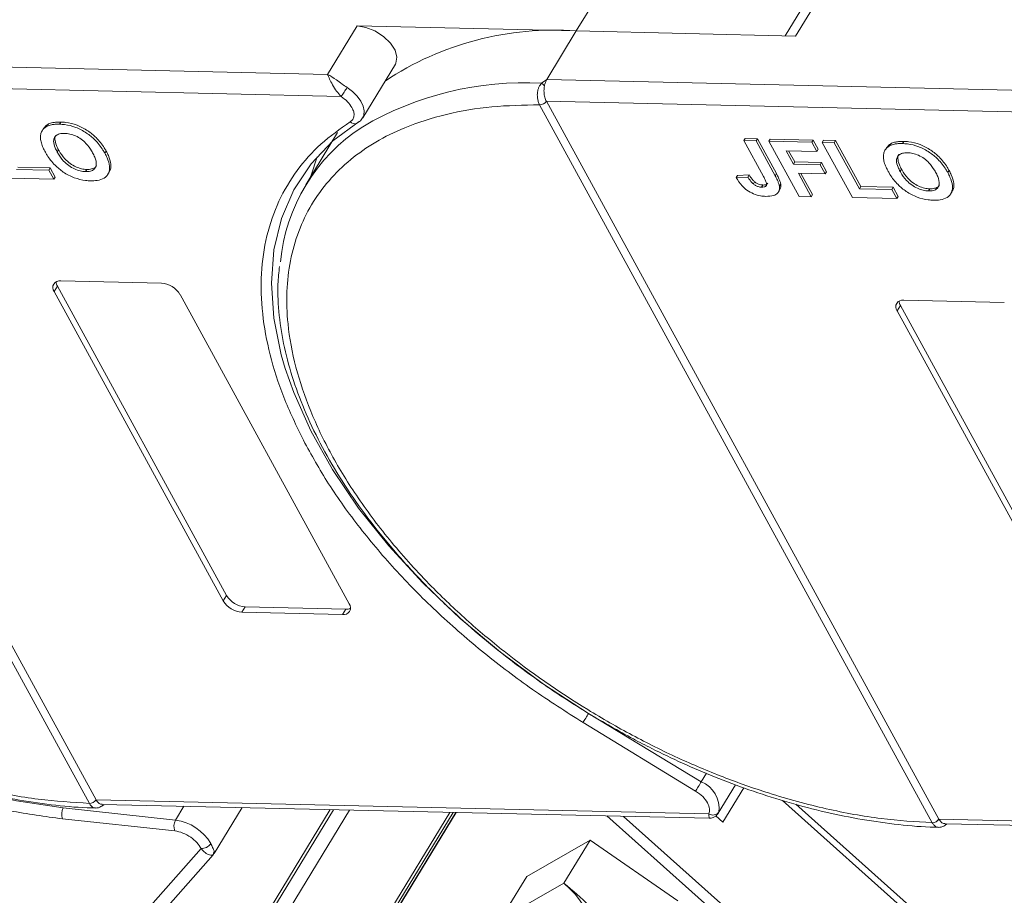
# Model space of a CAD drawing. Header units: millimetres. Extents: x -956 to 636, y -192 to 923.
# Tile 51 of 75: x 120 to 165, y 787 to 827. Entities that reach past the tile are written whole.
import ezdxf

# ---------------------------------------------------------------- set-up
doc = ezdxf.new("R2010")
doc.units = ezdxf.units.MM

msp = doc.modelspace()

# ---------------------------------------------------------------- linework, layer by layer
at = {"color": 7, "linetype": 'Continuous', "lineweight": 15}
for p, q in [((146.898, 828.78), (145.404, 826.325)), ((155.419, 826.095), (156.913, 828.55)), ((156.262, 828.274), (154.943, 826.106)), ((135.389, 826.555), (134.044, 824.345)), ((145.404, 826.325), (135.389, 826.555)), ((144.059, 824.115), (145.404, 826.325)), ((145.404, 826.325), (155.419, 826.095)), ((134.044, 824.345), (105.558, 824.999)), ((135.649, 822.359), (137.143, 824.814)), ((105.535, 824.003), (134.664, 823.335)), ((105.536, 824.002), (123.468, 791.224)), ((143.82, 823.946), (144.059, 824.115)), ((172.545, 823.462), (144.059, 824.115)), ((123.163, 791.057), (105.23, 823.835)), ((144.036, 823.12), (173.165, 822.451)), ((144.037, 823.119), (161.97, 790.341)), ((143.731, 822.952), (143.73, 822.953)), ((161.664, 790.174), (143.731, 822.952)), ((121.857, 822.167), (121.797, 822.069)), ((135.486, 822.196), (135.455, 822.156)), ((135.669, 822.396), (135.649, 822.359)), ((121.068, 821.87), (121.009, 821.772)), ((121.305, 822.082), (121.245, 821.983)), ((134.499, 821.69), (133.05, 819.308)), ((135.383, 822.106), (135.366, 822.099)), ((153.123, 821.417), (153.063, 821.319)), ((153.956, 819.687), (153.063, 821.319)), ((153.063, 821.319), (153.616, 821.307)), ((153.123, 821.417), (153.675, 821.405)), ((153.675, 821.405), (153.616, 821.307)), ((153.616, 821.307), (154.485, 819.717)), ((153.675, 821.405), (154.545, 819.815)), ((154.265, 821.391), (154.205, 821.293)), ((155.584, 818.771), (154.205, 821.293)), ((154.205, 821.293), (156.157, 821.248)), ((154.265, 821.391), (156.217, 821.346)), ((156.217, 821.346), (156.157, 821.248)), ((156.157, 821.248), (156.387, 820.828)), ((156.217, 821.346), (156.447, 820.926)), ((156.696, 821.335), (156.636, 821.237)), ((158.016, 818.716), (156.636, 821.237)), ((156.636, 821.237), (157.189, 821.225)), ((156.696, 821.335), (157.248, 821.323)), ((157.248, 821.323), (157.189, 821.225)), ((157.189, 821.225), (158.338, 819.123)), ((157.248, 821.323), (158.398, 819.221)), ((160.358, 821.283), (160.298, 821.185)), ((121.697, 820.795), (121.757, 820.894)), ((123.933, 820.839), (123.873, 820.741)), ((156.387, 820.828), (154.987, 820.86)), ((154.987, 820.86), (155.323, 820.246)), ((155.102, 820.857), (155.383, 820.344)), ((156.447, 820.926), (156.387, 820.828)), ((159.57, 820.987), (159.51, 820.889)), ((159.807, 821.198), (159.747, 821.1)), ((155.383, 820.344), (155.323, 820.246)), ((155.383, 820.344), (156.599, 820.316)), ((156.599, 820.316), (156.539, 820.218)), ((156.599, 820.316), (156.829, 819.896)), ((119.837, 820.007), (121.31, 819.973)), ((119.897, 820.105), (121.37, 820.071)), ((121.37, 820.071), (121.31, 819.973)), ((121.31, 819.973), (121.54, 819.553)), ((121.37, 820.071), (121.6, 819.651)), ((123.048, 820.001), (122.989, 819.902)), ((124.011, 819.783), (124.07, 819.881)), ((155.323, 820.246), (156.539, 820.218)), ((156.539, 820.218), (156.769, 819.798)), ((156.829, 819.896), (156.769, 819.798)), ((160.198, 819.912), (160.258, 820.01)), ((162.434, 819.955), (162.374, 819.857)), ((121.54, 819.553), (119.514, 819.599)), ((121.54, 819.553), (121.6, 819.651)), ((152.771, 819.734), (152.711, 819.635)), ((153.246, 819.655), (152.711, 819.635)), ((152.771, 819.734), (153.306, 819.753)), ((153.306, 819.753), (153.246, 819.655)), ((153.552, 819.438), (153.492, 819.34)), ((154.545, 819.815), (154.485, 819.717)), ((156.769, 819.798), (155.553, 819.826)), ((155.553, 819.826), (156.137, 818.759)), ((155.668, 819.823), (156.197, 818.857)), ((153.924, 819.292), (153.864, 819.194)), ((154.646, 818.983), (154.706, 819.081)), ((154.745, 819.337), (154.685, 819.239)), ((158.398, 819.221), (158.338, 819.123)), ((158.338, 819.123), (159.812, 819.089)), ((158.398, 819.221), (159.872, 819.188)), ((159.872, 819.188), (159.812, 819.089)), ((159.812, 819.089), (160.042, 818.669)), ((159.872, 819.188), (160.101, 818.767)), ((161.55, 819.117), (161.49, 819.019)), ((162.512, 818.899), (162.572, 818.997)), ((156.137, 818.759), (155.584, 818.771)), ((156.137, 818.759), (156.197, 818.857)), ((160.042, 818.669), (158.016, 818.716)), ((160.042, 818.669), (160.101, 818.767)), ((121.856, 814.914), (126.453, 814.809)), ((121.707, 814.669), (121.558, 814.423)), ((121.707, 814.669), (129.432, 800.548)), ((129.283, 800.303), (121.558, 814.423)), ((127.304, 814.291), (135.029, 800.171)), ((160.358, 814.031), (164.955, 813.925)), ((160.208, 813.785), (160.059, 813.54)), ((160.208, 813.785), (167.934, 799.665)), ((167.784, 799.419), (160.059, 813.54)), ((129.432, 800.548), (129.283, 800.303)), ((130.283, 800.031), (130.133, 799.785)), ((134.731, 799.68), (130.133, 799.785)), ((130.283, 800.031), (134.88, 799.925)), ((134.88, 799.925), (134.731, 799.68)), ((151.111, 792.04), (145.97, 795.168)), ((150.856, 791.621), (145.715, 794.749)), ((151.348, 792.429), (151.111, 792.04)), ((151.891, 790.613), (152.68, 791.909)), ((152.103, 790.2), (153.057, 791.767)), ((151.458, 790.581), (123.469, 791.223)), ((154.817, 791.186), (174.664, 773.468)), ((127.102, 790.294), (121.974, 790.849)), ((123.163, 791.056), (123.163, 791.057)), ((123.751, 791.011), (151.468, 790.375)), ((139.625, 790.646), (126.295, 768.74)), ((126.349, 768.567), (139.781, 790.643)), ((127.486, 790.925), (127.102, 790.294)), ((128.389, 771.692), (139.918, 790.64)), ((139.903, 790.64), (128.428, 771.781)), ((128.861, 788.767), (130.137, 790.864)), ((130.217, 784.026), (134.319, 790.768)), ((134.156, 790.772), (130.393, 784.588)), ((130.698, 783.606), (135.046, 790.751)), ((174.814, 773.715), (155.436, 791.015)), ((127.061, 789.798), (121.932, 790.354)), ((146.803, 790.482), (164.602, 774.592)), ((164.943, 774.947), (147.562, 790.464)), ((151.781, 790.487), (152.103, 790.2)), ((189.959, 789.698), (161.97, 790.34)), ((161.665, 790.172), (161.664, 790.174)), ((162.253, 790.127), (189.969, 789.491)), ((143.15, 787.724), (146.031, 789.371)), ((146.031, 789.371), (144.836, 787.407)), ((146.031, 789.371), (150.046, 786.606)), ((128.264, 788.993), (115.019, 774)), ((115.83, 774.007), (128.82, 788.711)), ((128.841, 788.777), (128.835, 788.74)), ((142.254, 786.251), (143.15, 787.724)), ((144.836, 787.407), (142.339, 785.98))]:
    msp.add_line(p, q, dxfattribs=at)
at = {"color": 7, "linetype": 'Continuous', "lineweight": 15, "flags": 128}
for points in [[(135.389, 826.555), (135.79, 826.492), (136.208, 826.327), (136.597, 826.079), (136.915, 825.773), (137.129, 825.442), (137.214, 825.123), (137.163, 824.849), (137.143, 824.814)], [(134.935, 823.744), (135.185, 823.556), (135.398, 823.345), (135.563, 823.122), (135.672, 822.896), (135.719, 822.681), (135.703, 822.486), (135.669, 822.396)], [(132.113, 810.909), (131.932, 811.534), (131.592, 813.207), (131.479, 814.814), (131.596, 816.339), (131.94, 817.764), (132.508, 819.076), (133.294, 820.26), (134.29, 821.303), (135.486, 822.196)], [(133.562, 820.578), (133.289, 819.739), (133.272, 819.673)], [(121.974, 790.849), (119.841, 791.166), (117.654, 791.659), (115.435, 792.323), (113.208, 793.151), (110.996, 794.134), (108.822, 795.263), (106.711, 796.524), (104.683, 797.906), (102.76, 799.392), (100.963, 800.968), (99.31, 802.616), (97.82, 804.32), (96.507, 806.062), (95.386, 807.822), (94.469, 809.583), (93.765, 811.325), (93.281, 813.031), (93.023, 814.683)], [(145.97, 795.168), (143.909, 796.507), (141.946, 797.957), (140.101, 799.503), (138.394, 801.127), (136.843, 802.813), (135.464, 804.543), (134.272, 806.298), (133.279, 808.061), (132.497, 809.812), (132.113, 810.909)], [(145.715, 794.749), (145.739, 794.788), (145.767, 794.834), (145.799, 794.887), (145.834, 794.944), (145.87, 795.002), (145.905, 795.061), (145.939, 795.117), (145.97, 795.168)], [(150.856, 791.621), (150.88, 791.66), (150.908, 791.706), (150.94, 791.759), (150.975, 791.816), (151.01, 791.875), (151.046, 791.933), (151.08, 791.989), (151.111, 792.04)]]:
    msp.add_lwpolyline(points, dxfattribs=at)
at = {"color": 7, "linetype": 'Continuous', "lineweight": 15}
for centre, radius, start, end in [((144.361, 812.48), 13.884, 85.6938, 123.6283), ((143.039, 809.393), 14.573, 86.9243, 120.4678), ((143.426, 823.403), 0.671, 38.6077, 54.0154), ((129.696, 826.93), 6.132, 324.103, 328.6891), ((143.722, 823.333), 0.38, 271.2703, 325.9023), ((143.723, 823.33), 0.379, 271.2927, 326.073), ((135.286, 822.388), 0.3, 225.6238, 285.3649), ((140.112, 815.011), 8.254, 122.7328, 174.6662), ((121.8, 814.612), 0.307, 79.4796, 217.8969), ((122.092, 814.898), 0.449, 182.9748, 210.7874), ((126.379, 813.729), 1.082, 31.2883, 86.0774), ((160.301, 813.728), 0.307, 79.4796, 217.8969), ((160.594, 814.015), 0.449, 182.9748, 210.7874), ((130.357, 801.11), 1.082, 211.2883, 266.0774), ((130.207, 800.864), 1.082, 211.2883, 266.0774), ((134.787, 799.982), 0.307, 259.4796, 37.8969), ((134.907, 800.373), 0.449, 266.5814, 294.3872), ((150.635, 790.84), 1.292, 351.7287, 68.3615), ((123.154, 791.436), 0.379, 271.2925, 326.0732), ((123.155, 791.433), 0.378, 271.3125, 326.2437), ((122.494, 790.556), 0.597, 150.5684, 199.8118), ((151.647, 790.86), 0.337, 235.8252, 322.2621), ((127.622, 790.001), 0.597, 150.5684, 199.8118), ((126.824, 788.142), 2.17, 29.7683, 82.6197), ((161.655, 790.552), 0.379, 271.2925, 326.0732), ((161.656, 790.55), 0.378, 271.3125, 326.2437), ((128.277, 789.512), 0.52, 268.5482, 325.7249), ((142.089, 784.069), 4.323, 334.5028, 50.5428)]:
    msp.add_arc(centre, radius, start, end, dxfattribs=at)
for points, knots in [([(134.044, 824.345), (134.173, 824.269), (134.372, 824.15), (134.687, 823.915), (134.858, 823.797), (134.935, 823.744)], [0, 0, 0, 0, 0.498413, 0.772928, 1, 1, 1, 1]), ([(134.664, 823.335), (134.592, 823.412), (134.441, 823.577), (134.265, 823.868), (134.128, 824.141), (134.072, 824.277), (134.044, 824.345)], [0, 0, 0, 0, 0.23435, 0.498195, 0.748869, 1, 1, 1, 1]), ([(143.73, 822.953), (143.707, 823.002), (143.666, 823.092), (143.629, 823.266), (143.62, 823.436), (143.641, 823.6), (143.681, 823.737), (143.739, 823.855), (143.795, 823.917), (143.82, 823.946)], [0, 0, 0, 0, 0.172016, 0.312756, 0.499599, 0.630391, 0.758026, 0.889228, 1, 1, 1, 1]), ([(123.163, 791.057), (122.391, 791.105), (120.826, 791.202), (118.309, 791.665), (115.883, 792.321), (113.608, 793.123), (111.521, 794.006), (109.449, 795.034), (106.739, 796.586), (104.181, 798.37), (101.867, 800.316), (100.125, 801.975), (98.442, 803.835), (96.912, 805.861), (95.676, 807.871), (94.716, 809.875), (94.04, 811.881), (93.705, 813.71), (93.653, 815.33), (93.815, 816.743), (94.19, 818.07), (94.976, 819.7), (96.17, 821.08), (97.721, 822.161), (99.165, 822.878), (100.926, 823.438), (102.994, 823.796), (104.492, 823.822), (105.23, 823.835)], [0, 0, 0, 0, 0.038862, 0.078912, 0.1200677, 0.1522272, 0.1843815, 0.2172151, 0.2500433, 0.3156185, 0.347778, 0.3799323, 0.4210926, 0.4611415, 0.5, 0.5388632, 0.578912, 0.6200677, 0.6522272, 0.6843815, 0.7172151, 0.7500433, 0.8156185, 0.847778, 0.8799323, 0.9210926, 0.9611404, 1, 1, 1, 1]), ([(143.951, 823.822), (143.94, 823.744), (143.919, 823.588), (143.946, 823.351), (143.995, 823.199), (144.031, 823.131), (144.036, 823.12)], [0, 0, 0, 0, 0.313335, 0.626691, 0.940048, 1, 1, 1, 1]), ([(144.036, 823.12), (144.036, 823.12), (144.037, 823.119), (144.037, 823.119), (144.037, 823.119), (144.037, 823.119)], [0, 0, 0, 0, 0.384699, 0.69235, 1, 1, 1, 1]), ([(161.664, 790.174), (160.893, 790.221), (159.327, 790.318), (156.81, 790.781), (154.384, 791.437), (152.109, 792.239), (150.022, 793.123), (147.95, 794.151), (145.24, 795.703), (142.683, 797.487), (140.368, 799.433), (138.626, 801.092), (136.943, 802.951), (135.414, 804.977), (134.177, 806.988), (133.217, 808.992), (132.541, 810.998), (132.207, 812.826), (132.154, 814.447), (132.317, 815.859), (132.691, 817.186), (133.477, 818.817), (134.671, 820.196), (136.223, 821.277), (137.666, 821.994), (139.427, 822.554), (141.495, 822.912), (142.993, 822.939), (143.731, 822.952)], [0, 0, 0, 0, 0.038862, 0.078912, 0.1200677, 0.1522272, 0.1843815, 0.2172151, 0.2500433, 0.3156185, 0.347778, 0.3799323, 0.4210926, 0.4611415, 0.5, 0.5388632, 0.578912, 0.6200677, 0.6522272, 0.6843815, 0.7172151, 0.7500433, 0.8156185, 0.847778, 0.8799323, 0.9210926, 0.9611404, 1, 1, 1, 1]), ([(135.077, 822.174), (135.12, 822.209), (135.208, 822.28), (135.26, 822.44), (135.251, 822.626), (135.189, 822.76), (135.159, 822.826)], [0, 0, 0, 0, 0.2455128, 0.5, 0.7544872, 1, 1, 1, 1]), ([(121.305, 822.082), (121.334, 822.093), (121.392, 822.117), (121.484, 822.139), (121.575, 822.154), (121.665, 822.163), (121.759, 822.168), (121.824, 822.167), (121.857, 822.167)], [0, 0, 0, 0, 0.185429, 0.37219, 0.527708, 0.683877, 0.841678, 1, 1, 1, 1]), ([(121.857, 822.167), (121.934, 822.163), (122.17, 822.151), (122.6, 822.044), (123.09, 821.79), (123.531, 821.428), (123.785, 821.098), (123.904, 820.889), (123.933, 820.839)], [0, 0, 0, 0, 0.101398, 0.306996, 0.506144, 0.685262, 0.924557, 1, 1, 1, 1]), ([(132.938, 807.635), (132.621, 808.295), (131.987, 809.615), (131.377, 811.555), (131.03, 813.447), (130.977, 815.269), (131.225, 816.991), (131.773, 818.573), (132.609, 819.974), (133.69, 821.2), (134.614, 821.849), (135.077, 822.174)], [0, 0, 0, 0, 0.109778, 0.219542, 0.32932, 0.441716, 0.554889, 0.668062, 0.780458, 0.890226, 1, 1, 1, 1]), ([(135.365, 822.099), (135.43, 822.139), (135.559, 822.219), (135.637, 822.345), (135.676, 822.409)], [0, 0, 0, 0, 0.4957618, 1, 1, 1, 1]), ([(120.931, 821.43), (120.933, 821.489), (120.935, 821.609), (121.01, 821.801), (121.124, 821.925), (121.232, 821.977), (121.245, 821.983)], [0, 0, 0, 0, 0.250896, 0.502166, 0.940512, 1, 1, 1, 1]), ([(121.072, 821.868), (121.126, 821.942), (121.188, 822.026), (121.292, 822.075), (121.305, 822.082)], [0, 0, 0, 0, 0.874905, 1, 1, 1, 1]), ([(121.245, 821.983), (121.274, 821.995), (121.332, 822.019), (121.424, 822.04), (121.515, 822.056), (121.606, 822.065), (121.699, 822.07), (121.764, 822.069), (121.797, 822.069)], [0, 0, 0, 0, 0.185429, 0.37219, 0.527708, 0.683877, 0.841678, 1, 1, 1, 1]), ([(121.797, 822.069), (121.875, 822.065), (122.111, 822.052), (122.54, 821.946), (123.03, 821.692), (123.471, 821.329), (123.726, 820.999), (123.845, 820.791), (123.873, 820.741)], [0, 0, 0, 0, 0.101398, 0.306996, 0.506144, 0.685262, 0.924557, 1, 1, 1, 1]), ([(121.154, 820.791), (121.135, 820.825), (121.099, 820.892), (121.051, 820.997), (121.006, 821.104), (120.969, 821.214), (120.941, 821.324), (120.935, 821.394), (120.931, 821.43)], [0, 0, 0, 0, 0.15395, 0.308181, 0.478699, 0.649961, 0.824203, 1, 1, 1, 1]), ([(121.697, 820.795), (121.662, 820.863), (121.575, 821.032), (121.511, 821.272), (121.56, 821.478), (121.696, 821.601), (121.871, 821.647), (121.992, 821.648), (122.034, 821.648)], [0, 0, 0, 0, 0.158617, 0.400864, 0.573059, 0.745486, 0.912985, 1, 1, 1, 1]), ([(121.757, 820.894), (121.722, 820.961), (121.633, 821.132), (121.58, 821.364), (121.592, 821.527), (121.638, 821.568), (121.639, 821.569)], [0, 0, 0, 0, 0.274858, 0.694634, 0.993023, 1, 1, 1, 1]), ([(122.034, 821.648), (122.113, 821.642), (122.273, 821.63), (122.54, 821.54), (122.798, 821.391), (123.063, 821.155), (123.217, 820.937), (123.298, 820.793), (123.314, 820.765)], [0, 0, 0, 0, 0.160292, 0.321922, 0.490761, 0.657569, 0.933883, 1, 1, 1, 1]), ([(159.807, 821.198), (159.835, 821.21), (159.893, 821.233), (159.985, 821.255), (160.077, 821.271), (160.167, 821.28), (160.26, 821.285), (160.325, 821.284), (160.358, 821.283)], [0, 0, 0, 0, 0.1854289, 0.3721896, 0.5277082, 0.6838775, 0.8416784, 1, 1, 1, 1]), ([(160.358, 821.283), (160.436, 821.279), (160.672, 821.267), (161.101, 821.16), (161.591, 820.907), (162.032, 820.544), (162.287, 820.214), (162.406, 820.005), (162.434, 819.955)], [0, 0, 0, 0, 0.101398, 0.306996, 0.506144, 0.685262, 0.924557, 1, 1, 1, 1]), ([(123.22, 819.482), (123.142, 819.486), (122.906, 819.498), (122.474, 819.603), (121.982, 819.858), (121.542, 820.221), (121.294, 820.544), (121.179, 820.747), (121.154, 820.791)], [0, 0, 0, 0, 0.102171, 0.30922, 0.51365, 0.692275, 0.932413, 1, 1, 1, 1]), ([(122.989, 819.902), (122.909, 819.909), (122.748, 819.922), (122.48, 820.018), (122.211, 820.174), (121.932, 820.426), (121.782, 820.645), (121.705, 820.781), (121.697, 820.795)], [0, 0, 0, 0, 0.15971, 0.320429, 0.491074, 0.67705, 0.96629, 1, 1, 1, 1]), ([(123.048, 820.001), (122.968, 820.007), (122.808, 820.02), (122.539, 820.116), (122.271, 820.272), (121.992, 820.524), (121.841, 820.743), (121.765, 820.879), (121.757, 820.894)], [0, 0, 0, 0, 0.1597099, 0.3204292, 0.4910735, 0.6770503, 0.9662903, 1, 1, 1, 1]), ([(123.314, 820.765), (123.348, 820.698), (123.445, 820.509), (123.509, 820.247), (123.426, 820.04), (123.272, 819.929), (123.106, 819.902), (123.007, 819.902), (122.989, 819.902)], [0, 0, 0, 0, 0.1585903, 0.4472388, 0.6203806, 0.7935748, 0.9612953, 1, 1, 1, 1]), ([(123.933, 820.839), (123.968, 820.771), (124.074, 820.568), (124.158, 820.254), (124.157, 819.991), (124.073, 819.903), (124.059, 819.889)], [0, 0, 0, 0, 0.192169, 0.579672, 0.929764, 1, 1, 1, 1]), ([(159.433, 820.546), (159.434, 820.606), (159.437, 820.725), (159.511, 820.918), (159.625, 821.042), (159.734, 821.094), (159.747, 821.1)], [0, 0, 0, 0, 0.250896, 0.502166, 0.940512, 1, 1, 1, 1]), ([(159.573, 820.985), (159.627, 821.058), (159.689, 821.143), (159.793, 821.192), (159.807, 821.198)], [0, 0, 0, 0, 0.874905, 1, 1, 1, 1]), ([(159.747, 821.1), (159.775, 821.112), (159.833, 821.135), (159.926, 821.157), (160.017, 821.173), (160.107, 821.182), (160.201, 821.186), (160.266, 821.186), (160.298, 821.185)], [0, 0, 0, 0, 0.185429, 0.37219, 0.527708, 0.683877, 0.841678, 1, 1, 1, 1]), ([(160.198, 819.912), (160.164, 819.979), (160.076, 820.149), (160.012, 820.389), (160.062, 820.594), (160.197, 820.718), (160.373, 820.763), (160.494, 820.764), (160.535, 820.765)], [0, 0, 0, 0, 0.1586166, 0.4008637, 0.5730594, 0.7454856, 0.9129852, 1, 1, 1, 1]), ([(160.298, 821.185), (160.376, 821.181), (160.612, 821.169), (161.042, 821.062), (161.531, 820.808), (161.972, 820.446), (162.227, 820.116), (162.346, 819.907), (162.374, 819.857)], [0, 0, 0, 0, 0.101398, 0.306996, 0.506144, 0.685262, 0.924557, 1, 1, 1, 1]), ([(160.535, 820.765), (160.614, 820.759), (160.774, 820.747), (161.041, 820.656), (161.3, 820.507), (161.564, 820.271), (161.718, 820.054), (161.8, 819.91), (161.815, 819.882)], [0, 0, 0, 0, 0.160292, 0.321922, 0.490761, 0.657569, 0.933883, 1, 1, 1, 1]), ([(123.873, 820.741), (123.908, 820.673), (124.013, 820.471), (124.108, 820.15), (124.066, 819.821), (123.865, 819.593), (123.559, 819.488), (123.322, 819.484), (123.22, 819.482)], [0, 0, 0, 0, 0.101888, 0.307343, 0.492963, 0.678647, 0.860791, 1, 1, 1, 1]), ([(159.655, 819.908), (159.637, 819.942), (159.601, 820.009), (159.552, 820.113), (159.507, 820.22), (159.47, 820.331), (159.442, 820.44), (159.436, 820.511), (159.433, 820.546)], [0, 0, 0, 0, 0.15395, 0.308181, 0.478699, 0.649961, 0.824203, 1, 1, 1, 1]), ([(160.258, 820.01), (160.223, 820.078), (160.135, 820.248), (160.082, 820.48), (160.093, 820.643), (160.139, 820.685), (160.14, 820.686)], [0, 0, 0, 0, 0.274858, 0.694634, 0.993023, 1, 1, 1, 1]), ([(123.485, 820.182), (123.481, 820.17), (123.456, 820.102), (123.327, 820.03), (123.166, 820), (123.067, 820.001), (123.048, 820.001)], [0, 0, 0, 0, 0.084934, 0.502415, 0.906703, 1, 1, 1, 1]), ([(161.721, 818.599), (161.643, 818.603), (161.407, 818.615), (160.975, 818.72), (160.483, 818.974), (160.043, 819.338), (159.795, 819.661), (159.68, 819.864), (159.655, 819.908)], [0, 0, 0, 0, 0.102171, 0.30922, 0.51365, 0.692275, 0.932413, 1, 1, 1, 1]), ([(161.49, 819.019), (161.41, 819.025), (161.25, 819.038), (160.981, 819.135), (160.712, 819.291), (160.433, 819.543), (160.283, 819.761), (160.206, 819.898), (160.198, 819.912)], [0, 0, 0, 0, 0.15971, 0.320429, 0.491074, 0.67705, 0.96629, 1, 1, 1, 1]), ([(161.55, 819.117), (161.47, 819.124), (161.309, 819.137), (161.041, 819.233), (160.772, 819.389), (160.493, 819.641), (160.343, 819.859), (160.266, 819.996), (160.258, 820.01)], [0, 0, 0, 0, 0.15971, 0.320429, 0.491074, 0.67705, 0.96629, 1, 1, 1, 1]), ([(161.815, 819.882), (161.85, 819.815), (161.946, 819.626), (162.01, 819.364), (161.927, 819.157), (161.774, 819.046), (161.607, 819.019), (161.508, 819.019), (161.49, 819.019)], [0, 0, 0, 0, 0.15859, 0.447239, 0.620381, 0.793575, 0.961295, 1, 1, 1, 1]), ([(162.434, 819.955), (162.469, 819.888), (162.575, 819.685), (162.66, 819.371), (162.658, 819.107), (162.574, 819.02), (162.56, 819.005)], [0, 0, 0, 0, 0.192169, 0.579672, 0.929764, 1, 1, 1, 1]), ([(154.059, 818.775), (153.98, 818.779), (153.802, 818.79), (153.498, 818.877), (153.202, 819.046), (152.915, 819.305), (152.791, 819.506), (152.711, 819.635)], [0, 0, 0, 0, 0.155292, 0.353145, 0.543243, 0.704067, 1, 1, 1, 1]), ([(153.492, 819.34), (153.471, 819.359), (153.429, 819.397), (153.381, 819.455), (153.341, 819.508), (153.307, 819.557), (153.276, 819.606), (153.256, 819.639), (153.246, 819.655)], [0, 0, 0, 0, 0.1938055, 0.3931273, 0.5440688, 0.6954121, 0.8476129, 1, 1, 1, 1]), ([(153.306, 819.753), (153.316, 819.736), (153.336, 819.703), (153.37, 819.651), (153.407, 819.598), (153.448, 819.544), (153.495, 819.489), (153.533, 819.455), (153.552, 819.438)], [0, 0, 0, 0, 0.155996, 0.312125, 0.480895, 0.650212, 0.823248, 1, 1, 1, 1]), ([(153.552, 819.438), (153.59, 819.41), (153.663, 819.357), (153.785, 819.309), (153.87, 819.294), (153.914, 819.293), (153.924, 819.292)], [0, 0, 0, 0, 0.330398, 0.624767, 0.917361, 1, 1, 1, 1]), ([(153.956, 819.687), (153.991, 819.62), (154.052, 819.504), (154.101, 819.364), (154.098, 819.274), (154.057, 819.227), (153.98, 819.196), (153.908, 819.195), (153.864, 819.194)], [0, 0, 0, 0, 0.292027, 0.504854, 0.613905, 0.723685, 0.829816, 1, 1, 1, 1]), ([(154.485, 819.717), (154.503, 819.683), (154.539, 819.616), (154.584, 819.526), (154.62, 819.446), (154.646, 819.376), (154.671, 819.307), (154.68, 819.262), (154.685, 819.239)], [0, 0, 0, 0, 0.2082698, 0.416707, 0.5614806, 0.7065734, 0.8528245, 1, 1, 1, 1]), ([(154.545, 819.815), (154.563, 819.782), (154.599, 819.714), (154.644, 819.624), (154.679, 819.544), (154.706, 819.474), (154.731, 819.405), (154.74, 819.36), (154.745, 819.337)], [0, 0, 0, 0, 0.2082698, 0.416707, 0.5614806, 0.7065734, 0.8528245, 1, 1, 1, 1]), ([(162.374, 819.857), (162.409, 819.79), (162.514, 819.587), (162.609, 819.266), (162.567, 818.938), (162.366, 818.71), (162.061, 818.605), (161.824, 818.6), (161.721, 818.599)], [0, 0, 0, 0, 0.101888, 0.307343, 0.492963, 0.678647, 0.860791, 1, 1, 1, 1]), ([(153.864, 819.194), (153.84, 819.195), (153.791, 819.198), (153.719, 819.215), (153.652, 819.239), (153.596, 819.268), (153.542, 819.302), (153.509, 819.327), (153.492, 819.34)], [0, 0, 0, 0, 0.202387, 0.410907, 0.557829, 0.709472, 0.853224, 1, 1, 1, 1]), ([(153.924, 819.292), (153.972, 819.294), (154.05, 819.296), (154.125, 819.33), (154.14, 819.363), (154.147, 819.376)], [0, 0, 0, 0, 0.495374, 0.790754, 1, 1, 1, 1]), ([(154.685, 819.239), (154.688, 819.177), (154.695, 819.053), (154.604, 818.904), (154.405, 818.785), (154.189, 818.778), (154.059, 818.775)], [0, 0, 0, 0, 0.20646, 0.413515, 0.645211, 1, 1, 1, 1]), ([(154.745, 819.337), (154.751, 819.274), (154.76, 819.178), (154.713, 819.109), (154.697, 819.086)], [0, 0, 0, 0, 0.6631606, 1, 1, 1, 1]), ([(161.986, 819.298), (161.982, 819.287), (161.958, 819.219), (161.829, 819.147), (161.667, 819.117), (161.568, 819.117), (161.55, 819.117)], [0, 0, 0, 0, 0.084934, 0.502415, 0.906703, 1, 1, 1, 1]), ([(131.851, 815.579), (131.821, 815.31), (131.741, 814.587), (131.814, 813.345), (132.046, 811.874), (132.461, 810.368), (133.043, 808.842), (133.786, 807.308), (134.683, 805.78), (135.723, 804.271), (136.892, 802.794), (138.172, 801.368), (139.532, 800.018), (140.925, 798.776), (142.206, 797.74), (143.393, 796.857), (144.594, 796.019), (145.477, 795.467), (145.964, 795.162)], [0, 0, 0, 0, 0.04157, 0.111425, 0.181343, 0.251234, 0.321027, 0.390661, 0.460062, 0.529153, 0.597797, 0.665722, 0.732344, 0.796145, 0.855223, 0.897404, 0.943271, 1, 1, 1, 1]), ([(121.932, 790.354), (121.136, 790.46), (119.543, 790.674), (117.041, 791.28), (114.487, 792.095), (111.905, 793.136), (109.36, 794.375), (106.91, 795.782), (104.586, 797.332), (102.41, 799.003), (100.39, 800.786), (98.539, 802.673), (96.887, 804.646), (95.441, 806.68), (94.7, 808.045), (94.33, 808.728)], [0, 0, 0, 0, 0.07578, 0.151564, 0.229159, 0.30729, 0.385421, 0.463015, 0.538792, 0.614579, 0.690356, 0.766144, 0.843738, 0.921869, 1, 1, 1, 1]), ([(145.715, 794.749), (144.935, 795.244), (143.375, 796.234), (141.168, 797.912), (139.09, 799.713), (137.183, 801.632), (135.498, 803.621), (134.05, 805.633), (133.305, 806.973), (132.938, 807.635)], [0, 0, 0, 0, 0.140647, 0.281304, 0.425319, 0.570331, 0.715342, 0.859358, 1, 1, 1, 1]), ([(107.463, 796.046), (108.142, 795.648), (109.093, 795.089), (110.533, 794.35), (111.768, 793.761), (113.251, 793.128), (114.81, 792.541), (116.437, 792.016), (118.098, 791.573), (119.772, 791.221), (121.432, 790.982), (122.661, 790.86), (123.314, 790.856), (123.44, 790.855)], [0, 0, 0, 0, 0.130517, 0.183018, 0.269988, 0.35985, 0.455797, 0.555409, 0.657717, 0.761961, 0.867622, 0.974343, 1, 1, 1, 1]), ([(145.964, 795.162), (146.643, 794.764), (147.594, 794.206), (149.034, 793.466), (150.269, 792.877), (151.752, 792.244), (153.312, 791.657), (154.938, 791.132), (156.599, 790.689), (158.273, 790.337), (159.934, 790.099), (161.163, 789.977), (161.815, 789.972), (161.941, 789.971)], [0, 0, 0, 0, 0.130517, 0.1830179, 0.2699884, 0.3598498, 0.4557967, 0.5554091, 0.6577173, 0.7619608, 0.8676216, 0.9743435, 1, 1, 1, 1]), ([(123.468, 791.224), (123.468, 791.224), (123.468, 791.224), (123.469, 791.224), (123.469, 791.223), (123.469, 791.223)], [0, 0, 0, 0, 0.384666, 0.692333, 1, 1, 1, 1]), ([(123.469, 791.223), (123.503, 791.173), (123.572, 791.073), (123.676, 791.009), (123.736, 791.017), (123.751, 791.019)], [0, 0, 0, 0, 0.42964, 0.85928, 1, 1, 1, 1]), ([(123.439, 790.847), (123.402, 790.853), (123.334, 790.864), (123.24, 790.938), (123.19, 791.014), (123.163, 791.056)], [0, 0, 0, 0, 0.351708, 0.643429, 1, 1, 1, 1]), ([(123.446, 790.844), (123.489, 790.847), (123.574, 790.852), (123.709, 790.909), (123.791, 790.972), (123.838, 791.009)], [0, 0, 0, 0, 0.313627, 0.602894, 1, 1, 1, 1]), ([(151.468, 790.375), (151.469, 790.381), (151.47, 790.393), (151.461, 790.521), (151.458, 790.581)], [0, 0, 0, 0, 0.529586, 1, 1, 1, 1]), ([(151.469, 790.375), (151.531, 790.38), (151.635, 790.389), (151.784, 790.474), (151.849, 790.558), (151.884, 790.602)], [0, 0, 0, 0, 0.411574, 0.687573, 1, 1, 1, 1]), ([(161.97, 790.341), (161.97, 790.341), (161.97, 790.341), (161.97, 790.34), (161.97, 790.34), (161.97, 790.34)], [0, 0, 0, 0, 0.384666, 0.692333, 1, 1, 1, 1]), ([(161.97, 790.34), (162.004, 790.29), (162.073, 790.189), (162.177, 790.126), (162.238, 790.134), (162.253, 790.136)], [0, 0, 0, 0, 0.42964, 0.85928, 1, 1, 1, 1]), ([(161.941, 789.964), (161.903, 789.97), (161.836, 789.981), (161.741, 790.054), (161.692, 790.13), (161.665, 790.172)], [0, 0, 0, 0, 0.351708, 0.643429, 1, 1, 1, 1]), ([(161.947, 789.961), (161.991, 789.963), (162.075, 789.969), (162.211, 790.025), (162.292, 790.089), (162.34, 790.125)], [0, 0, 0, 0, 0.313627, 0.602894, 1, 1, 1, 1]), ([(128.835, 788.74), (128.82, 788.717), (128.79, 788.673), (128.653, 788.691), (128.466, 788.784), (128.329, 788.926), (128.264, 788.993)], [0, 0, 0, 0, 0.251519, 0.501784, 0.765632, 1, 1, 1, 1]), ([(128.707, 789.22), (128.738, 789.158), (128.807, 789.022), (128.881, 788.858), (128.856, 788.807), (128.841, 788.777)], [0, 0, 0, 0, 0.259424, 0.573072, 1, 1, 1, 1]), ([(146.966, 782.107), (147.057, 782.316), (147.29, 782.852), (147.238, 783.901), (146.85, 785.153), (146.058, 786.421), (145.242, 787.08), (144.836, 787.407)], [0, 0, 0, 0, 0.125713, 0.321276, 0.524466, 0.763484, 1, 1, 1, 1])]:
    msp.add_open_spline(points, degree=3, knots=knots, dxfattribs=at)
for points in [[(144.059, 824.115), (144.036, 824.072), (143.989, 823.985), (143.963, 823.876), (143.951, 823.822)], [(135.159, 822.826), (135.098, 822.919), (134.976, 823.105), (134.768, 823.258), (134.664, 823.335)], [(151.401, 791.08), (151.335, 791.181), (151.202, 791.382), (150.971, 791.541), (150.856, 791.621)], [(151.458, 790.581), (151.48, 790.655), (151.524, 790.802), (151.442, 790.988), (151.401, 791.08)], [(127.792, 789.51), (127.671, 789.583), (127.431, 789.729), (127.184, 789.775), (127.061, 789.798)], [(128.264, 788.993), (128.208, 789.086), (128.096, 789.273), (127.893, 789.431), (127.792, 789.51)]]:
    msp.add_open_spline(points, degree=3, dxfattribs=at)

doc.saveas('drawing.dxf')
